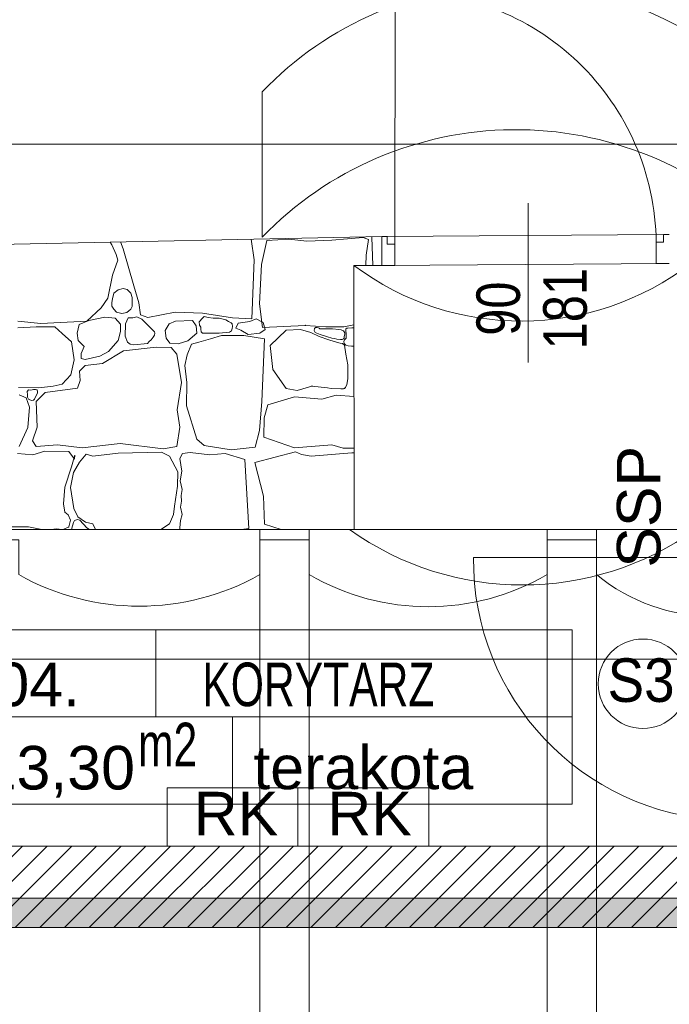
# Model space of a CAD drawing. Header units: millimetres. Extents: x -573548 to 674770, y -210017 to -47794.
# Tile 125 of 234: x 96121 to 98356, y -101443 to -98054. Entities that reach past the tile are written whole.
import ezdxf
from ezdxf import colors
from ezdxf.entities.mleader import LeaderData, LeaderLine
from ezdxf.enums import TextEntityAlignment as Align
from ezdxf.math import Vec2, Vec3

# ---------------------------------------------------------------- set-up
doc = ezdxf.new("R2010")
doc.units = ezdxf.units.MM
doc.layers.add('__S_WM_OPIS', color=151, linetype='Continuous')
for name, color, linetype, lineweight in [('A.02 RZUT PIWNICY_is$0$00 ZMIANY_Nr_pióra__2', 8, 'Continuous', 9), ('A.02 RZUT PIWNICY_is$0$00 ZMIANY_Nr_pióra__20', 8, 'Continuous', 9), ('A.02 RZUT PIWNICY_is$0$_HATCH_Nr_pióra__18', 8, 'Continuous', 9), ('A.02 RZUT PIWNICY_is$0$A-DRZWI_Nr_pióra__9', 8, 'Continuous', 9), ('A.02 RZUT PIWNICY_is$0$A-OKNA-OPIS_Nr_pióra__2', 8, 'Continuous', 9), ('A.02 RZUT PIWNICY_is$0$A-OKNA-OPIS_Nr_pióra__8', 8, 'Continuous', 9), ('A.02 RZUT PIWNICY_is$0$A-OPISY-2_Nr_pióra__2', 8, 'Continuous', 9), ('A.02 RZUT PIWNICY_is$0$A-OPISY-3_Nr_pióra__6', 8, 'Continuous', 9), ('A.02 RZUT PIWNICY_is$0$A-WYSOKOSCI_Nr_pióra__20', 8, 'Continuous', 9), ('A.02 RZUT PIWNICY_is$0$A-WYSOKOSCI_Nr_pióra__7', 8, 'Continuous', 9), ('A.02 RZUT PIWNICY_is$0$A_okno_Nr_pióra__1', 8, 'Continuous', 9), ('A.02 RZUT PIWNICY_is$0$DRZWI_Nr_pióra__41', 8, 'Continuous', 9), ('A.02 RZUT PIWNICY_is$0$HATCH_Nr_pióra__18', 8, 'Continuous', 9), ('A.02 RZUT PIWNICY_is$0$Nowe_00 ZMIANY_Nr_pióra__59', 8, 'Continuous', 9), ('A.02 RZUT PIWNICY_is$0$opisy inne_Nr_pióra__1', 8, 'Continuous', 9), ('A.02 RZUT PIWNICY_is$0$podciagi_Nr_pióra__1', 8, 'Continuous', 9), ('A.02 RZUT PIWNICY_is$0$strop_cieniej_Nr_pióra__1', 8, 'Continuous', 9), ('A.02 RZUT PIWNICY_is$0$strop_Nr_pióra__1', 8, 'Continuous', 9), ('A.02 RZUT PIWNICY_is$0$Structural - Bearing_Nr_pióra__21', 8, 'Continuous', 9), ('A.02 RZUT PIWNICY_is$0$Structural - Grid', 8, 'Continuous', 9), ('A.02 RZUT PIWNICY_is$0$Structural - Grid_Nr_pióra__17', 8, 'Continuous', 9)]:
    doc.layers.add(name, color=color, linetype=linetype, lineweight=lineweight)
doc.styles.add('A.02 RZUT PIWNICY_is$0$STYL_AUTOMATYCZNY_1', font='arial.ttf')
doc.styles.add('A.02 RZUT PIWNICY_is$0$STYL_AUTOMATYCZNY_4', font='arial.ttf', dxfattribs={"width": 0.8})
doc.styles.add('A.02 RZUT PIWNICY_is$0$STYL_AUTOMATYCZNY_5', font='arial.ttf', dxfattribs={"width": 0.7})
doc.styles.add('A.02 RZUT PIWNICY_is$0$STYL_AUTOMATYCZNY_6', font='arial.ttf', dxfattribs={"width": 0.9})
doc.styles.add('WĄSKI 2', font='arial.ttf', dxfattribs={"width": 0.7})

# ---------------------------------------------------------------- blocks, each defined once
blk = doc.blocks.new('*X48648')
at = {"layer": 'A.02 RZUT PIWNICY_is$0$_HATCH_Nr_pióra__18'}
for p, q in [((97008.4, -98828.4), (97002.5, -98819.4)), ((97037.5, -98818.7), (97047.4, -98843.2)), ((97498, -98880.8), (97487, -98809.4)), ((97541.8, -98813.5), (97522.4, -98896.4)), ((97616.5, -98808.9), (97541.8, -98813.5)), ((97678.7, -98815.9), (97616.5, -98808.9)), ((97764.6, -98813.1), (97678.7, -98815.9)), ((97873.3, -98803.7), (97764.6, -98813.1)), ((97891.5, -98810.5), (97873.3, -98803.7)), ((97883, -98864), (97891.5, -98810.5)), ((97903.2, -98800.7), (97902.8, -98802.8)), ((97902.8, -98802.8), (97906.6, -98900.1)), ((97022.8, -98862.3), (97008.4, -98828.4)), ((97047.4, -98843.2), (97083.1, -98969.6)), ((97009.6, -98932.8), (97028.6, -98882.1)), ((97028.6, -98882.1), (97022.8, -98862.3)), ((97490.1, -99083.5), (97498, -98880.8)), ((97882.4, -98900.1), (97883, -98864)), ((97522.4, -98896.4), (97515.9, -99032.1)), ((96993.9, -99012.1), (97009.6, -98932.8)), ((97014.8, -98995.7), (97010.1, -99015.2)), ((97029.4, -98983.8), (97014.8, -98995.7)), ((97046.4, -98978.9), (97029.4, -98983.8)), ((97060.2, -98983), (97046.4, -98978.9)), ((97073.5, -98995.7), (97060.2, -98983)), ((97077.3, -99010), (97073.5, -98995.7)), ((97083.1, -98969.6), (97100.4, -99029)), ((96971.6, -99045.5), (96993.9, -99012.1)), ((97008.2, -99027.3), (97008, -99039.7)), ((97010.1, -99015.2), (97008.2, -99027.3)), ((97077.8, -99025.7), (97077.3, -99010)), ((97077.9, -99040.6), (97077.8, -99025.7)), ((97100.4, -99029), (97106.2, -99069.9)), ((96922.4, -99091.8), (96971.6, -99045.5)), ((97008, -99039.7), (97014.8, -99050.9)), ((97014.8, -99050.9), (97023.5, -99060.3)), ((97023.5, -99060.3), (97042.1, -99064.9)), ((97042.1, -99064.9), (97059.8, -99061.5)), ((97059.8, -99061.5), (97073.5, -99050.9)), ((97073.5, -99050.9), (97077.9, -99040.6)), ((97132.2, -99078.6), (97226.3, -99061.2)), ((97226.3, -99061.2), (97320, -99064.5)), ((97515.9, -99032.1), (97525.9, -99113.8)), ((96684.3, -99091.8), (96763.2, -99100)), ((96763.2, -99100), (96922.4, -99091.8)), ((96929.1, -99089.7), (96894.9, -99103.3)), ((96984, -99078.2), (96929.1, -99089.7)), ((97019.1, -99081), (96984, -99078.2)), ((97037.7, -99102.5), (97019.1, -99081)), ((97063.7, -99079.8), (97054.4, -99100.4)), ((97079.9, -99080.4), (97063.7, -99079.8)), ((97094.3, -99076.7), (97079.9, -99080.4)), ((97111.6, -99085.2), (97094.3, -99076.7)), ((97106.2, -99069.9), (97132.2, -99078.6)), ((97154.5, -99128.1), (97111.6, -99085.2)), ((97227.2, -99092.2), (97205.7, -99101.3)), ((97285, -99089.7), (97227.2, -99092.2)), ((97298.6, -99107.5), (97285, -99089.7)), ((97320, -99081.5), (97308.5, -99093.4)), ((97308.5, -99093.4), (97309.5, -99105.2)), ((97320, -99064.5), (97423.7, -99080.2)), ((97326, -99075.8), (97320, -99081.5)), ((97339, -99078.9), (97326, -99075.8)), ((97356.8, -99081.8), (97339, -99078.9)), ((97377, -99081.5), (97356.8, -99081.8)), ((97399.9, -99087.5), (97377, -99081.5)), ((97409.7, -99092.9), (97399.9, -99087.5)), ((97419, -99097.5), (97409.7, -99092.9)), ((97422.5, -99101.4), (97419, -99097.5)), ((97423.7, -99080.2), (97490.1, -99083.5)), ((97442.1, -99099), (97482.4, -99092.9)), ((97482.4, -99092.9), (97504.1, -99083.9)), ((97504.1, -99083.9), (97528.2, -99096)), ((97528.2, -99096), (97536, -99120.6)), ((96747.1, -99111.2), (96684.3, -99114.5)), ((96811.5, -99111.6), (96747.1, -99111.2)), ((96837.1, -99133.9), (96811.5, -99111.6)), ((96894.9, -99103.3), (96888.6, -99133.2)), ((97030.1, -99157.9), (97037.3, -99127.3)), ((97037.3, -99127.3), (97037.7, -99102.5)), ((97054.4, -99100.4), (97053.8, -99143)), ((97156.1, -99132.4), (97154.5, -99128.1)), ((97205.7, -99101.3), (97191.9, -99123.6)), ((97191.9, -99123.6), (97194.6, -99150.4)), ((97300.9, -99133.4), (97298.6, -99107.5)), ((97309.5, -99105.2), (97314.3, -99112.2)), ((97314.3, -99112.2), (97314.1, -99119.5)), ((97314.1, -99119.5), (97315, -99127.9)), ((97315, -99127.9), (97320, -99133.5)), ((97377, -99133.5), (97413.3, -99129)), ((97413.3, -99129), (97419.8, -99124.6)), ((97419.8, -99124.6), (97421.7, -99116.5)), ((97421.7, -99116.5), (97422.6, -99109.9)), ((97422.6, -99109.9), (97422.5, -99101.4)), ((97434.3, -99115.2), (97442.1, -99099)), ((97451.7, -99122.4), (97434.3, -99115.2)), ((97477, -99138.1), (97451.7, -99122.4)), ((97536, -99120.6), (97517.3, -99133.3)), ((97525.9, -99113.8), (97673.7, -99106.3)), ((97608.2, -99122.9), (97552.7, -99175.7)), ((97656.8, -99120.3), (97608.2, -99122.9)), ((97693.1, -99130.1), (97656.8, -99120.3)), ((97673.7, -99106.3), (97744, -99111.6)), ((97721.7, -99144.8), (97693.1, -99130.1)), ((97705.4, -99117.2), (97704.3, -99123.7)), ((97704.3, -99123.7), (97707.1, -99130.1)), ((97708.3, -99113.8), (97705.4, -99117.2)), ((97707.1, -99130.1), (97725.1, -99137.5)), ((97714.3, -99113.3), (97708.3, -99113.8)), ((97718.6, -99114.1), (97714.3, -99113.3)), ((97721.9, -99115.6), (97718.6, -99114.1)), ((97723.6, -99117.6), (97721.9, -99115.6)), ((97734.4, -99118.5), (97723.6, -99117.6)), ((97767.6, -99118.3), (97734.4, -99118.5)), ((97744, -99111.6), (97806.8, -99111.6)), ((97788.8, -99120.3), (97767.6, -99118.3)), ((97797.2, -99121.7), (97788.8, -99120.3)), ((97804.9, -99125.3), (97797.2, -99121.7)), ((97807.9, -99128.1), (97804.9, -99125.3)), ((97806.8, -99111.6), (97841, -99104.8)), ((97809.8, -99131.8), (97807.9, -99128.1)), ((97813.3, -99118.3), (97812.9, -99124.6)), ((97812.9, -99124.6), (97814.8, -99134.7)), ((97816.4, -99115.4), (97813.3, -99118.3)), ((97820.1, -99115.7), (97816.4, -99115.4)), ((97833.4, -99114.8), (97820.1, -99115.7)), ((97841, -99114.4), (97833.4, -99114.8)), ((96869.3, -99162.8), (96837.1, -99133.9)), ((96877.9, -99224.3), (96869.3, -99162.8)), ((96888.6, -99133.2), (96892, -99158.2)), ((96892, -99158.2), (96912.6, -99178.5)), ((96996, -99195.8), (97030.1, -99157.9)), ((97053.8, -99143), (97061.3, -99163.8)), ((97061.3, -99163.8), (97070.9, -99170.8)), ((97130.2, -99168.7), (97136.5, -99161.6)), ((97136.4, -99161.9), (97143.4, -99155.7)), ((97143.4, -99155.7), (97150.3, -99146.5)), ((97150.3, -99146.5), (97155.1, -99139.5)), ((97155.1, -99139.5), (97156.1, -99132.4)), ((97194.6, -99150.4), (97207.8, -99167.3)), ((97236.2, -99170.2), (97268.9, -99159.1)), ((97268.9, -99159.1), (97300.9, -99133.4)), ((97307.7, -99163.6), (97282, -99171.3)), ((97347.7, -99152), (97307.7, -99163.6)), ((97320, -99133.5), (97377, -99133.5)), ((97385.7, -99140.5), (97347.7, -99152)), ((97424.1, -99140.5), (97385.7, -99140.5)), ((97462.5, -99140.5), (97424.1, -99140.5)), ((97533.4, -99152.2), (97462.5, -99140.5)), ((97517.3, -99133.3), (97477, -99138.1)), ((97524, -99368.3), (97533.4, -99152.2)), ((97755, -99156.2), (97721.7, -99144.8)), ((97725.1, -99137.5), (97750.1, -99145.6)), ((97750.1, -99145.6), (97765.2, -99149.7)), ((97773.3, -99161.8), (97755, -99156.2)), ((97765.2, -99149.7), (97774.7, -99151.3)), ((97793.1, -99167), (97773.3, -99161.8)), ((97774.7, -99151.3), (97782.4, -99153.9)), ((97782.4, -99153.9), (97794.9, -99155)), ((97794.9, -99155), (97800.6, -99154.5)), ((97800.6, -99154.5), (97804.9, -99152.4)), ((97804.9, -99152.4), (97807, -99149.8)), ((97809, -99155.4), (97806.3, -99162)), ((97806.3, -99162), (97807.7, -99169.1)), ((97807, -99149.8), (97807.8, -99146)), ((97807.8, -99146), (97808.9, -99140.4)), ((97808.9, -99140.4), (97809.3, -99136)), ((97813.8, -99149.7), (97809, -99155.4)), ((97809.3, -99136), (97809.8, -99131.8)), ((97814.8, -99134.7), (97813.8, -99149.7)), ((96912.6, -99178.5), (96902.3, -99202.8)), ((96966.3, -99212.7), (96996, -99195.8)), ((97048.4, -99193.3), (96976.2, -99237.1)), ((97160.7, -99180.9), (97048.4, -99193.3)), ((97070.9, -99170.8), (97083.9, -99173.1)), ((97083.9, -99173.1), (97130.2, -99168.7)), ((97212.3, -99181.8), (97160.7, -99180.9)), ((97207.8, -99167.3), (97236.2, -99170.2)), ((97231.3, -99204.8), (97212.3, -99181.8)), ((97282, -99171.3), (97266.9, -99207.2)), ((97552.7, -99175.7), (97562.5, -99257.5)), ((97801.6, -99168.6), (97793.1, -99167)), ((97808.2, -99174.1), (97801.6, -99168.6)), ((97807.7, -99169.1), (97813.3, -99174.1)), ((97813.3, -99204.8), (97808.2, -99174.1)), ((97813.3, -99174.1), (97820.7, -99176.2)), ((97820.7, -99176.2), (97832.4, -99177.4)), ((97832.4, -99177.4), (97841, -99177.3)), ((96866.8, -99276.7), (96877.9, -99224.3)), ((96902.3, -99202.8), (96902.7, -99220.2)), ((96902.7, -99220.2), (96915.9, -99223.9)), ((96915.9, -99223.9), (96966.3, -99212.7)), ((97247.4, -99303.1), (97231.3, -99204.8)), ((97266.9, -99207.2), (97259.4, -99244.8)), ((97820, -99241.6), (97813.3, -99204.8)), ((96915.9, -99244.1), (96896.5, -99263.9)), ((96896.5, -99263.9), (96899.4, -99296.1)), ((96976.2, -99237.1), (96915.9, -99244.1)), ((97259.4, -99244.8), (97265.9, -99302.9)), ((97562.5, -99257.5), (97608.2, -99322.9)), ((97820, -99289.7), (97820, -99241.6)), ((96837.1, -99308.9), (96866.8, -99276.7)), ((96899.4, -99296.1), (96889.9, -99322.1)), ((97816.5, -99309.1), (97820, -99289.7)), ((96687.2, -99319.6), (96757, -99321.7)), ((96720.8, -99327.9), (96716.9, -99333.7)), ((96716.9, -99333.7), (96717.4, -99344.7)), ((96729.7, -99328.6), (96720.8, -99327.9)), ((96738.1, -99326.9), (96729.7, -99328.6)), ((96745, -99327.1), (96738.1, -99326.9)), ((96747.1, -99327.9), (96745, -99327.1)), ((96750.5, -99328.4), (96747.1, -99327.9)), ((96751.5, -99332.5), (96750.5, -99328.4)), ((96751.7, -99338.2), (96751.5, -99332.5)), ((96757, -99321.7), (96806.1, -99315.9)), ((96889.9, -99322.1), (96778.5, -99337.4)), ((96806.1, -99315.9), (96837.1, -99308.9)), ((97232.9, -99397.2), (97247.4, -99303.1)), ((97265.9, -99302.9), (97264.3, -99383.6)), ((97608.2, -99322.9), (97645.2, -99330)), ((97645.2, -99330), (97696.7, -99315.3)), ((97696.7, -99315.3), (97749.9, -99321.1)), ((97749.9, -99321.1), (97763.2, -99323.6)), ((97763.2, -99323.6), (97796.3, -99324.2)), ((97796.3, -99324.2), (97804.9, -99325.1)), ((97804.9, -99325.1), (97808.2, -99322.9)), ((97808.2, -99322.9), (97812.4, -99319.6)), ((97812.4, -99319.6), (97816.5, -99309.1)), ((96688.9, -99344.8), (96713.2, -99356)), ((96713.2, -99356), (96724, -99387.7)), ((96717.4, -99344.7), (96718.2, -99353.5)), ((96718.2, -99353.5), (96720.8, -99359.7)), ((96720.8, -99359.7), (96725.2, -99362.8)), ((96725.2, -99362.8), (96732.1, -99364.3)), ((96732.1, -99364.3), (96738.3, -99363.4)), ((96738.3, -99363.4), (96742, -99359.7)), ((96742, -99359.7), (96751.7, -99338.2)), ((96778.5, -99337.4), (96747.1, -99367.9)), ((96747.1, -99367.9), (96750.8, -99456.3)), ((97516.2, -99468.5), (97524, -99368.3)), ((97636.9, -99352.2), (97544.4, -99379.9)), ((97730.3, -99360.1), (97636.9, -99352.2)), ((97779.4, -99346.5), (97730.3, -99360.1)), ((97841.1, -99351), (97779.4, -99346.5)), ((96724, -99387.7), (96718.6, -99457.1)), ((97241.6, -99456.3), (97232.9, -99397.2)), ((97264.3, -99383.6), (97300.2, -99498)), ((97544.4, -99379.9), (97531.9, -99424)), ((97531.9, -99424), (97531.1, -99491.2)), ((96718.6, -99457.1), (96688.9, -99522.7)), ((96750.8, -99456.3), (96734.3, -99503.3)), ((97231.3, -99522.7), (97241.6, -99456.3)), ((97500.6, -99525.3), (97516.2, -99468.5)), ((96734.3, -99503.3), (96747.1, -99522.7)), ((97300.2, -99498), (97325.8, -99519.4)), ((97531.1, -99491.2), (97636.9, -99528.1)), ((96747.1, -99522.7), (96821, -99517.4)), ((96821, -99517.4), (96906, -99528.1)), ((96906, -99528.1), (97036.5, -99513.2)), ((97036.5, -99513.2), (97184.2, -99531)), ((97184.2, -99531), (97231.3, -99522.7)), ((97325.8, -99519.4), (97419.1, -99535.1)), ((97419.1, -99535.1), (97500.6, -99525.3)), ((97636.9, -99528.1), (97765.3, -99517)), ((97765.3, -99517), (97803.7, -99529.3)), ((97803.7, -99529.3), (97841.3, -99528.5)), ((96736.4, -99552), (96683.5, -99547.1)), ((96777.6, -99539.2), (96736.4, -99552)), ((96859.4, -99540.5), (96777.6, -99539.2)), ((96879.6, -99566.5), (96859.4, -99540.5)), ((96868.9, -99593.3), (96880, -99553.3)), ((96880, -99553.3), (96879.6, -99566.5)), ((96920, -99549.6), (96896.1, -99576.8)), ((96942.3, -99555.8), (96920, -99549.6)), ((97029.4, -99546.3), (96942.3, -99555.8)), ((97178.9, -99542.5), (97029.4, -99546.3)), ((97206.5, -99555.8), (97178.9, -99542.5)), ((97235, -99610.2), (97206.5, -99555.8)), ((97251.5, -99546.7), (97241.5, -99564.2)), ((97241.5, -99564.2), (97248.2, -99607.5)), ((97277.5, -99544.1), (97251.5, -99546.7)), ((97344.8, -99551.2), (97277.5, -99544.1)), ((97397.7, -99547.1), (97344.8, -99551.2)), ((97465.2, -99567.3), (97397.7, -99547.1)), ((97479.6, -99805.1), (97465.2, -99567.3)), ((97500, -99577.8), (97639.9, -99541.3)), ((97639.9, -99541.3), (97660.1, -99550.8)), ((97660.1, -99550.8), (97693.4, -99555.8)), ((97693.4, -99555.8), (97833.4, -99544.6)), ((97833.4, -99544.6), (97841.3, -99544.9)), ((96846.2, -99663.5), (96868.9, -99593.3)), ((96896.1, -99576.8), (96876.3, -99612.7)), ((97529.5, -99693.5), (97500, -99577.8)), ((96876.3, -99612.7), (96865.1, -99664.3)), ((97233.8, -99659.8), (97235, -99610.2)), ((97248.2, -99607.5), (97242.7, -99641.8)), ((96841.2, -99720.1), (96846.2, -99663.5)), ((96865.1, -99664.3), (96876.7, -99736.6)), ((97223, -99728.7), (97233.8, -99659.8)), ((97242.7, -99641.8), (97249.4, -99671)), ((97249.4, -99671), (97246.1, -99691.2)), ((97246.1, -99691.2), (97248, -99711)), ((97533.3, -99790.2), (97529.5, -99693.5)), ((96845.7, -99748.9), (96841.2, -99720.1)), ((96876.7, -99736.6), (96890.7, -99765.5)), ((97219.7, -99757.6), (97223, -99728.7)), ((97248, -99711), (97244.4, -99731.7)), ((97244.4, -99731.7), (97250, -99757.1)), ((96857.3, -99758), (96845.7, -99748.9)), ((96866, -99777), (96857.3, -99758)), ((96889.4, -99774.3), (96879.3, -99777.9)), ((96898.1, -99777), (96889.4, -99774.3)), ((96890.7, -99765.5), (96917.6, -99783.2)), ((97206.5, -99789.8), (97219.7, -99757.6)), ((97250, -99757.1), (97244.2, -99777.7)), ((96509.7, -99799.7), (96721.1, -99799.3)), ((96721.1, -99799.3), (96767.2, -99808.2)), ((96799.9, -99808.2), (96816.4, -99805.9)), ((96816.4, -99805.9), (96838.3, -99808.2)), ((96840.4, -99808.2), (96859.4, -99799.7)), ((96859.4, -99799.7), (96866, -99777)), ((96875.6, -99784.1), (96870.4, -99804.6)), ((96870.4, -99804.6), (96870.6, -99808.2)), ((96879.3, -99777.9), (96875.6, -99784.1)), ((96922.4, -99802.5), (96898.1, -99777)), ((96917.6, -99783.2), (96942.3, -99789.8)), ((96927.5, -99806.3), (96922.4, -99802.5)), ((96930.5, -99808.2), (96927.5, -99806.3)), ((96942.3, -99789.8), (96951.3, -99808.2)), ((97176.7, -99808.2), (97206.5, -99789.8)), ((97242.4, -99802.9), (97242.2, -99808.2)), ((97244.2, -99777.7), (97242.4, -99802.9)), ((97454.6, -99808.2), (97479.6, -99805.1)), ((97590.6, -99808.2), (97533.3, -99790.2))]:
    blk.add_line(p, q, dxfattribs=at)
for p in [(97673.7, -99106.3), (97696.7, -99315.3), (97808.2, -99322.9), (97808.2, -99322.9), (96859.4, -99799.7)]:
    blk.add_point(p, dxfattribs=at)
blk = doc.blocks.new('A.02 RZUT PIWNICY_is$0$Wypełnienie_27_1')
at = {"layer": 'A.02 RZUT PIWNICY_is$0$_HATCH_Nr_pióra__18'}
blk.add_blockref('*X48648', (0, 0), dxfattribs=at)
blk = doc.blocks.new('A.02 RZUT PIWNICY_is$0$Standardowy znacznik osi_3')
at = {"layer": 'A.02 RZUT PIWNICY_is$0$Structural - Grid_Nr_pióra__17'}
blk.add_line((2962.2, 0), (40906.6, 0), dxfattribs=at)
at = {"layer": 'A.02 RZUT PIWNICY_is$0$Structural - Grid_Nr_pióra__17', "style": 'A.02 RZUT PIWNICY_is$0$STYL_AUTOMATYCZNY_1'}
for tag, p in [('AC_MarkerText_1_0', (-250, -335)), ('AC_MarkerText_1_1', (44118.7, -335))]:
    blk.add_attdef(tag, text='', height=350, rotation=180, dxfattribs=at).set_placement(p, align=Align.TOP_CENTER)
blk = doc.blocks.new('A.02 RZUT PIWNICY_is$0$Standardowy znacznik osi_4')
at = {"layer": 'A.02 RZUT PIWNICY_is$0$Structural - Grid_Nr_pióra__17'}
blk.add_line((1000, 0), (42868.7, 0), dxfattribs=at)
at = {"layer": 'A.02 RZUT PIWNICY_is$0$Structural - Grid_Nr_pióra__17', "style": 'A.02 RZUT PIWNICY_is$0$STYL_AUTOMATYCZNY_1'}
for tag, p in [('AC_MarkerText_1_0', (-250, -335)), ('AC_MarkerText_1_1', (44118.7, -335))]:
    blk.add_attdef(tag, text='', height=350, rotation=180, dxfattribs=at).set_placement(p, align=Align.TOP_CENTER)
blk = doc.blocks.new('A.02 RZUT PIWNICY_is')
at = {"layer": 'A.02 RZUT PIWNICY_is$0$00 ZMIANY_Nr_pióra__20'}
h = blk.add_hatch(color=256, dxfattribs=at)
h.paths.add_polyline_path([(99147, -101078.2), (99142.8, -99708.2), (101537.3, -99708.2), (101537.3, -102916.3), (99419.3, -103098.8), (99427.2, -104725.1), (96537.7, -104725.5), (96536.9, -104548.2), (95637.3, -104548.2), (95637.3, -101078.2)])
h.paths.add_polyline_path([(95737.3, -101178.2), (99247.3, -101178.2), (99243.1, -99808.2), (101437.3, -99808.2), (101437.3, -102824.5), (99318.8, -103007.1), (99326.8, -104625.1), (96637.3, -104625.5), (96636.5, -104448.2), (95737.3, -104448.2)], flags=0)
at = {"layer": 'A.02 RZUT PIWNICY_is$0$HATCH_Nr_pióra__18'}
h = blk.add_hatch(dxfattribs=at)
h.set_pattern_fill('Common_Brick_0001', color=256, style=0, pattern_type=2)
h.set_pattern_definition([(45, (0, 0), (-42.426407, 42.426407), [])])
h.paths.add_polyline_path([(95737.3, -100898.2), (95737.3, -101178.2), (99247.3, -101178.2), (99246.4, -100898.2)])
at = {"layer": 'A.02 RZUT PIWNICY_is$0$00 ZMIANY_Nr_pióra__2', "flags": 128}
for points in [[(99147, -101078.2), (99142.8, -99708.2), (101537.3, -99708.2), (101537.3, -102916.3), (99419.3, -103098.8), (99427.2, -104725.1), (96537.7, -104725.5), (96536.9, -104548.2), (95637.3, -104548.2), (95637.3, -101078.2)], [(95737.3, -101178.2), (99247.3, -101178.2), (99243.1, -99808.2), (101437.3, -99808.2), (101437.3, -102824.5), (99318.8, -103007.1), (99326.8, -104625.1), (96637.3, -104625.5), (96636.5, -104448.2), (95737.3, -104448.2)]]:
    blk.add_lwpolyline(points, close=True, dxfattribs=at)
at = {"layer": 'A.02 RZUT PIWNICY_is$0$A-DRZWI_Nr_pióra__9'}
blk.add_line((98440.4, -99233.4), (98440.4, -98685.9), dxfattribs=at)
for points in [[(97981.4, -98825.7), (97982.4, -97958.2, -0.419837), (98881.2, -98820.1)], [(99172.5, -99905.2), (98252.7, -99905.2, 0.403932), (99106.7, -100809.2)]]:
    blk.add_lwpolyline(points, format="xyb", dxfattribs=at)
at = {"layer": 'A.02 RZUT PIWNICY_is$0$A-OKNA-OPIS_Nr_pióra__8'}
blk.add_circle((98835.6, -100339.8), 154.1, dxfattribs=at)
at = {"layer": 'A.02 RZUT PIWNICY_is$0$A-OPISY-3_Nr_pióra__6'}
for p, q in [((97159.5, -100153.8), (97159.5, -100453.8)), ((96391.6, -100453.8), (98591.5, -100453.8)), ((97423.2, -100453.8), (97423.2, -100753.8))]:
    blk.add_line(p, q, dxfattribs=at)
blk.add_lwpolyline([(96391.6, -100753.8), (96391.6, -100153.8), (98591.5, -100153.8), (98591.5, -100753.8)], close=True, dxfattribs=at)
at = {"layer": 'A.02 RZUT PIWNICY_is$0$A_okno_Nr_pióra__1'}
for points in [[(97198.3, -100898.2), (97648.3, -100898.2), (97648.3, -100698.2), (97198.3, -100698.2)], [(97648.3, -100898.2), (98098.3, -100898.2), (98098.3, -100698.2), (97648.3, -100698.2)]]:
    blk.add_lwpolyline(points, close=True, dxfattribs=at)
at = {"layer": 'A.02 RZUT PIWNICY_is$0$DRZWI_Nr_pióra__41'}
for points in [[(97936.6, -98800.1), (97955.7, -98800.1), (97955.7, -98827.1), (97981.4, -98827.1), (97981.4, -98900.1), (97936.4, -98900.1)], [(98926, -98793), (98906.9, -98793), (98906.9, -98820.1), (98881.2, -98820.1), (98881.2, -98893), (98926.2, -98893)]]:
    blk.add_lwpolyline(points, dxfattribs=at)
at = {"layer": 'A.02 RZUT PIWNICY_is$0$Nowe_00 ZMIANY_Nr_pióra__59', "flags": 128}
blk.add_lwpolyline([(95737.3, -101178.2), (99247.3, -101178.2), (99243.1, -99808.2), (101437.3, -99808.2), (101437.3, -102824.5), (100937.3, -102867.6), (100615.5, -102895.4), (100445.5, -102910), (100040.7, -102944.9), (99645.5, -102979), (99318.8, -103007.1), (99321.8, -103605.1), (99581.8, -103605.5), (99581.8, -104625.1), (99581.6, -104625.5), (96637.3, -104625.5), (96636.5, -104448.2), (95737.3, -104448.2)], close=True, dxfattribs=at)
at = {"layer": 'A.02 RZUT PIWNICY_is$0$podciagi_Nr_pióra__1'}
for p, q in [((97525.1, -98802.2), (97525.1, -98302.6)), ((97841.5, -99808.2), (99001.5, -99808.2))]:
    blk.add_line(p, q, dxfattribs=at)
blk.add_arc((98389.9, -99129.7), 1196.6, 43.7228, 136.2772, dxfattribs=at)
at = {"layer": 'A.02 RZUT PIWNICY_is$0$strop_cieniej_Nr_pióra__1'}
for p, q in [((97955.7, -98800.1), (98906.9, -98793)), ((97936.6, -98900.1), (98926.2, -98893)), ((97517.3, -104625.5), (97517.3, -99808.2)), ((97687.3, -104625.5), (97687.3, -99808.2)), ((98505.5, -104625.5), (98505.5, -99808.2)), ((98675.5, -104625.5), (98675.5, -99808.2))]:
    blk.add_line(p, q, dxfattribs=at)
at = {"layer": 'A.02 RZUT PIWNICY_is$0$strop_Nr_pióra__1'}
blk.add_lwpolyline([(101437.3, -100012, -0.216228), (100615.5, -99964.1), (100615.5, -99844.2), (100445.5, -99844.2), (100445.5, -99964.1, -0.357311), (99645.5, -99964.5), (99645.5, -99844.6), (99475.5, -99844.6), (99475.5, -99964.5, -0.357311), (98675.5, -99964.1), (98675.5, -99844.2), (98505.5, -99844.2), (98505.5, -99964.1, -0.269677), (97687.3, -99964.1), (97687.3, -99844.2), (97517.3, -99844.2), (97517.3, -99964.1, -0.261353), (96687.3, -99964.1), (96687.3, -99844.2), (96517.3, -99844.2), (96517.3, -99964.1, -0.349966), (95737.3, -99964.1)], format="xyb", dxfattribs=at)
for centre, radius, start, end in [((98398.5, -99649.3), 1216.8, 45.2808, 135.8717), ((98416.1, -98131.5), 960, 233.1819, 307.5162), ((98421.4, -98976.4), 1023.3, 234.3841, 305.6159)]:
    blk.add_arc(centre, radius, start, end, dxfattribs=at)
at = {"layer": 'A.02 RZUT PIWNICY_is$0$Structural - Bearing_Nr_pióra__21'}
for p, q in [((97936.6, -98800.1), (95705.3, -98846.2)), ((97936.6, -98900.1), (97936.6, -98800.1)), ((97841.5, -99808.2), (97840.8, -98900.1)), ((97936.6, -98900.1), (97840.8, -98900.1)), ((97841.5, -99808.2), (96228.4, -99808.2)), ((99250.4, -100898.2), (95737.3, -100898.2)), ((99247.3, -101178.2), (95737.3, -101178.2))]:
    blk.add_line(p, q, dxfattribs=at)
at = {"layer": 'A.02 RZUT PIWNICY_is$0$_HATCH_Nr_pióra__18'}
blk.add_blockref('A.02 RZUT PIWNICY_is$0$Wypełnienie_27_1', (0, 0), dxfattribs=at)
at = {"layer": 'A.02 RZUT PIWNICY_is$0$Structural - Grid', "zscale": 1000, "rotation": 180}
for name, p in [('A.02 RZUT PIWNICY_is$0$Standardowy znacznik osi_4', (121683.4, -98482.5)), ('A.02 RZUT PIWNICY_is$0$Standardowy znacznik osi_3', (121683.4, -100254.9))]:
    blk.add_blockref(name, p, dxfattribs=at)
at = {"layer": 'A.02 RZUT PIWNICY_is$0$A-OKNA-OPIS_Nr_pióra__2', "insert": (98829.2, -100328.3), "char_height": 150, "attachment_point": 5, "style": 'A.02 RZUT PIWNICY_is$0$STYL_AUTOMATYCZNY_6'}
blk.add_mtext('\\A1;{\\pqc;\\fArial|b0|i0|c238|p0;\\W0.900000;S3}', dxfattribs=at)
at = {"layer": 'A.02 RZUT PIWNICY_is$0$A-OPISY-2_Nr_pióra__2', "char_height": 150}
for s, insert, attachment_point, style in [('\\A1;{\\pql;\\fArial|b0|i0|c238|p0;\\W1.000000;04.}', (96607.1, -100419.1), 7, 'A.02 RZUT PIWNICY_is$0$STYL_AUTOMATYCZNY_1'), ('\\A1;{\\pql;\\fArial|b0|i0|c238|p0;\\W0.700000;KORYTARZ}', (97319.4, -100419.1), 7, 'A.02 RZUT PIWNICY_is$0$STYL_AUTOMATYCZNY_5'), ('\\A1;{\\pql;\\fArial|b0|i0|c238|p0;\\W0.700000;m2}', (97098, -100473.8), 1, 'A.02 RZUT PIWNICY_is$0$STYL_AUTOMATYCZNY_5'), ('\\A1;{\\pql;\\fArial|b0|i0|c238|p0;\\W1.000000;terakota}', (97494.7, -100704.8), 7, 'A.02 RZUT PIWNICY_is$0$STYL_AUTOMATYCZNY_1'), ('\\A1;{\\pql;\\fArial|b0|i0|c238|p0;\\W1.000000;13,30}', (96563.2, -100731.5), 7, 'A.02 RZUT PIWNICY_is$0$STYL_AUTOMATYCZNY_1')]:
    blk.add_mtext(s, dxfattribs=dict(at, insert=insert, attachment_point=attachment_point, style=style))
at = {"layer": 'A.02 RZUT PIWNICY_is$0$A-WYSOKOSCI_Nr_pióra__20', "insert": (98822.1, -99730.6), "char_height": 150, "attachment_point": 5, "rotation": 90, "style": 'A.02 RZUT PIWNICY_is$0$STYL_AUTOMATYCZNY_1'}
blk.add_mtext('\\A1;{\\pqc;\\fArial|b0|i0|c238|p0;\\W1.000000;SSP}', dxfattribs=at)
at = {"layer": 'A.02 RZUT PIWNICY_is$0$A-WYSOKOSCI_Nr_pióra__7', "char_height": 150, "attachment_point": 5, "style": 'A.02 RZUT PIWNICY_is$0$STYL_AUTOMATYCZNY_1'}
for insert in [(97435.1, -100786.7), (97894.8, -100786.7)]:
    blk.add_mtext('\\A1;{\\pqc;\\fArial|b0|i0|c238|p0;\\W1.000000;RK}', dxfattribs=dict(at, insert=insert))
at = {"layer": 'A.02 RZUT PIWNICY_is$0$opisy inne_Nr_pióra__1', "char_height": 150, "attachment_point": 5, "rotation": 90, "style": 'A.02 RZUT PIWNICY_is$0$STYL_AUTOMATYCZNY_4'}
for s, insert in [('\\A1;{\\pqc;\\fArial|b0|i0|c238|p0;\\W0.800000;181}', (98568.4, -99048.6)), ('\\A1;{\\pqc;\\fArial|b0|i0|c238|p0;\\W0.800000;90}', (98338.6, -99048.6))]:
    blk.add_mtext(s, dxfattribs=dict(at, insert=insert))

msp = doc.modelspace()

# ---------------------------------------------------------------- block references
at = {"ltscale": 10}
msp.add_blockref('A.02 RZUT PIWNICY_is', (-570.2, 0), dxfattribs=at)

# ---------------------------------------------------------------- next in the draw order: leaders
at = {"layer": '__S_WM_OPIS'}
ml = msp.add_multileader_mtext('Standard', dxfattribs=at)
ml.set_content('Podłączyć do istniejących\\Pprzewodów c.o. w kotłowni', color=256, style='WĄSKI 2')
ml.set_leader_properties()
ml.build(insert=Vec2(0, 0))
ml.multileader.update_dxf_attribs({"has_text_frame": 1, "dogleg_length": 100, "arrow_head_size": 150})
ctx = ml.context
ctx.base_point, ctx.char_height, ctx.arrow_head_size, ctx.landing_gap_size, ctx.plane_origin = Vec3(98899, -100350.8), 100, 150, 100, Vec3(94778.6, -101908.3)
ctx.text_align_type = 2
notes = []
notes.append((ctx, [(0, (1, 1, 0), (100322.6, -100350.8), (-1, 0), 80, [(0, [(100780, -100765.2)], 0, [])])]))
ctx.mtext.insert, ctx.mtext.alignment, ctx.mtext.flow_direction = Vec3(100142.6, -100287), 3, 5
ctx.mtext.has_bg_fill, ctx.mtext.bg_color, ctx.mtext.bg_scale_factor, ctx.mtext.bg_transparency, ctx.mtext.use_window_bg_color = 1, -1027028792, 1.5, 0, 1
for ctx, leaders in notes:
    for number, flags, end, landing, length, lines in leaders:
        leader = LeaderData()
        leader.index, (leader.has_last_leader_line, leader.has_dogleg_vector, leader.attachment_direction) = number, flags
        leader.last_leader_point, leader.dogleg_vector, leader.dogleg_length = Vec3(end), Vec3(landing), length
        for number, points, colour, breaks in lines:
            line = LeaderLine()
            line.index, line.vertices, line.color, line.breaks = number, Vec3.list(points), colors.encode_raw_color(colour), breaks
            leader.lines.append(line)
        ctx.leaders.append(leader)

doc.saveas('drawing.dxf')
